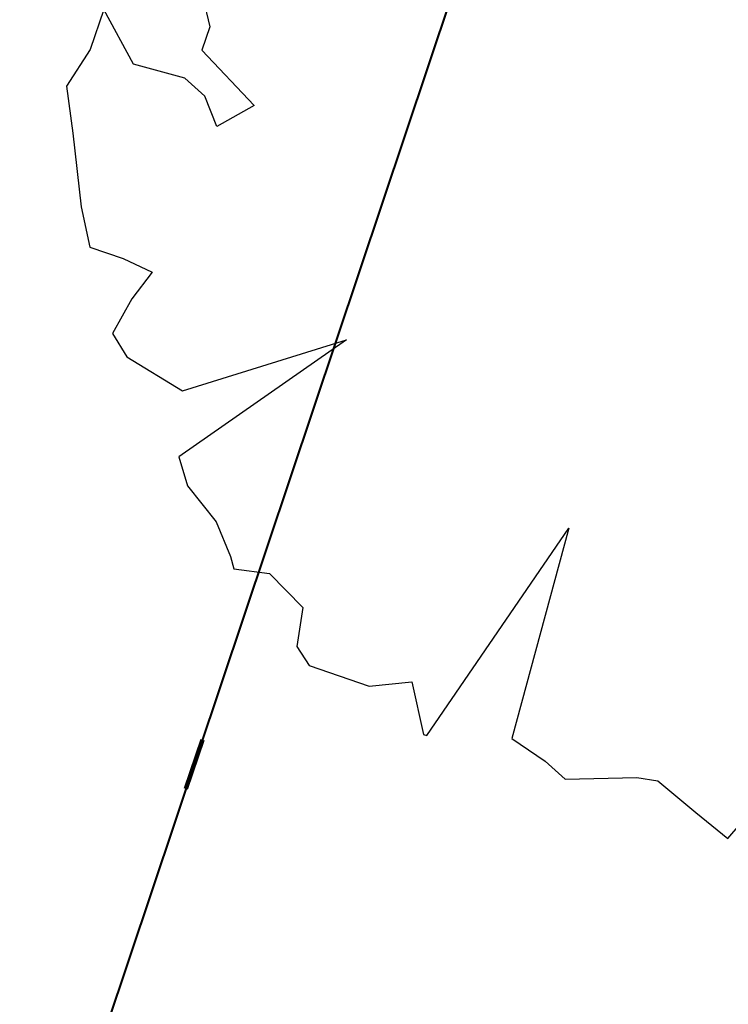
# Model space of a CAD drawing. Header units: metres. Extents: x 6599773 to 13199707, y 5688499 to 11377233.
# Tile 105 of 256: x 6599930.47 to 6599931.84, y 5688823.82 to 5688825.72. Entities that reach past the tile are written whole.
import ezdxf

# ---------------------------------------------------------------- set-up
doc = ezdxf.new("R2010")
doc.units = ezdxf.units.M
doc.header["$MEASUREMENT"] = 0
for name, pattern in [('1', [0]), ('9', [1, 0, -1]), ('BTO', [0]), ('BUG', [1.5, 1, -0.5])]:
    doc.linetypes.add(name, pattern=pattern)
for name, color, linetype, lineweight in [('_kolor chodnik', 50, '1', 0), ('_kolor zjazdy kostka', 7, '1', 0), ('_kolor ścieżka', 10, '1', 0), ('_linie rozgran', 100, '9', 90), ('_nasadzenia', 72, 'BUG', 30)]:
    doc.layers.add(name, color=color, linetype=linetype, lineweight=lineweight)
for name, color, linetype, lineweight, true_color in [('_kolor jezdnia', 7, '1', 0, 0x00dbdb), ('_kolor pobocze', 7, '1', 0, 0xff66ff), ('_podział mój', 7, 'BTO', 40, 0xdb70ff)]:
    doc.layers.add(name, color=color, linetype=linetype, lineweight=lineweight, true_color=true_color)
doc.layers.add('RS-drzewa projektowane', color=7, linetype='CONTINUOUS')
pattern_1 = [(45, (0, 0), (-0.1767766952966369, 0.1767766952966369), []), (135, (0, 0), (-0.1767766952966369, -0.1767766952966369), [])]

# ---------------------------------------------------------------- blocks, each defined once
blk = doc.blocks.new('d2')
at = {"layer": '_nasadzenia'}
for p, q in [((-293021.1113830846, 28214.76322569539), (-293021.0798643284, 28214.63296018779)), ((-293021.38825057, 28214.6840101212), (-293021.4281346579, 28214.56727755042)), ((-293021.3017019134, 28214.52407919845), (-293021.38825057, 28214.6840101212)), ((-293021.0798643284, 28214.63296018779), (-293021.1031300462, 28214.56486618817)), ((-293021.4281346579, 28214.56727755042), (-293021.4971955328, 28214.46051383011)), ((-293021.1031300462, 28214.56486618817), (-293020.9515804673, 28214.40445299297)), ((-293021.1524943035, 28214.4839626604), (-293021.3017019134, 28214.52407919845)), ((-293021.0943861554, 28214.43151886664), (-293021.1524943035, 28214.4839626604)), ((-293021.4971955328, 28214.46051383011), (-293021.4787260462, 28214.32384355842)), ((-293021.0592982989, 28214.34348716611), (-293021.0943861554, 28214.43151886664)), ((-293020.9515804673, 28214.40445299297), (-293021.0592982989, 28214.34348716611)), ((-293021.4787260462, 28214.32384355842), (-293021.4543454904, 28214.10911043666)), ((-293021.4543454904, 28214.10911043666), (-293021.4292286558, 28213.99189559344)), ((-293021.4292286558, 28213.99189559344), (-293021.3319726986, 28213.95866609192)), ((-293021.3319726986, 28213.95866609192), (-293021.247766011, 28213.91903182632)), ((-293021.247766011, 28213.91903182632), (-293021.3068558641, 28213.84145124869)), ((-293021.3068558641, 28213.84145124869), (-293021.3628674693, 28213.74109229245)), ((-293021.3628674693, 28213.74109229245), (-293021.3211322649, 28213.67251602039)), ((-293020.6827278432, 28213.72211137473), (-293021.1705643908, 28213.3820784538)), ((-293021.1593662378, 28213.57379206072), (-293020.6827278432, 28213.72211137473)), ((-293021.3211322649, 28213.67251602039), (-293021.1593662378, 28213.57379206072)), ((-293021.1705643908, 28213.3820784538), (-293021.14520213, 28213.29736970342)), ((-293021.14520213, 28213.29736970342), (-293021.061486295, 28213.19272325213)), ((-293021.061486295, 28213.19272325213), (-293021.0199965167, 28213.09164088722)), ((-293020.4486406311, 28212.57052589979), (-293020.0360262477, 28213.17468230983)), ((-293020.0360262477, 28213.17468230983), (-293020.2016862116, 28212.56219204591)), ((-293021.0199965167, 28213.09164088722), (-293021.0105163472, 28213.05581184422)), ((-293021.0105163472, 28213.05581184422), (-293020.906613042, 28213.04203777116)), ((-293020.906613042, 28213.04203777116), (-293020.8098479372, 28212.94379608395)), ((-293020.8098479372, 28212.94379608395), (-293020.8269571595, 28212.83014532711)), ((-293020.8269571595, 28212.83014532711), (-293020.7916238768, 28212.77461971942)), ((-293020.7916238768, 28212.77461971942), (-293020.6165631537, 28212.71480661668)), ((-293020.6165631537, 28212.71480661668), (-293020.4929632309, 28212.72689273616)), ((-293020.4929632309, 28212.72689273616), (-293020.4583662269, 28212.57384884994)), ((-293020.4583662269, 28212.57384884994), (-293020.4486406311, 28212.57052589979)), ((-293020.2016862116, 28212.56219204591), (-293020.1046756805, 28212.49645645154)), ((-293020.1046756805, 28212.49645645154), (-293020.0465675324, 28212.44401265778)), ((-293020.0465675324, 28212.44401265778), (-293019.8385154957, 28212.44897060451)), ((-293019.8385154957, 28212.44897060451), (-293019.7768382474, 28212.43876061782)), ((-293019.7768382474, 28212.43876061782), (-293019.6670238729, 28212.34692369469)), ((-293019.6670238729, 28212.34692369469), (-293019.5733370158, 28212.27146038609)), ((-293019.5733370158, 28212.27146038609), (-293019.5372674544, 28212.31345305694))]:
    blk.add_line(p, q, dxfattribs=at)

msp = doc.modelspace()

# ---------------------------------------------------------------- hatches: boundary and pattern name
at = {"layer": '_kolor chodnik'}
h = msp.add_hatch(dxfattribs=at)
h.set_pattern_fill('ANSI37', color=256, scale=2)
h.set_pattern_definition(pattern_1)
h.paths.add_polyline_path([(6599849.938171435, 5688542.085872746), (6599852.232147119, 5688548.938742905), (6599853.573135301, 5688548.489851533), (6599853.827082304, 5688549.248475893), (6599851.793849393, 5688549.929093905), (6599849.895278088, 5688548.982823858), (6599847.823506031, 5688542.793750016)])
edge = h.paths.add_edge_path()
edge.add_line((6600018.106075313, 5689087.454911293), (6600022.42781917, 5689091.229234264))
edge.add_line((6600022.42781917, 5689091.229234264), (6600020.233254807, 5689093.742094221))
edge.add_line((6600020.233254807, 5689093.742094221), (6600017.159471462, 5689091.057656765))
edge.add_arc((6600023.275194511, 5689085.3851404), 8.341433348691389, 137.1531559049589, 148.8016577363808)
edge.add_line((6600016.140105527, 5689089.706021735), (6600018.106075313, 5689087.454911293))
h.paths.add_polyline_path([(6600038.501784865, 5689187.592294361), (6600037.906968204, 5689187.700586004), (6600037.63829624, 5689186.224843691), (6600038.240083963, 5689186.115282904)])
h.paths.add_polyline_path([(6600069.098302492, 5689360.276020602), (6600068.321239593, 5689360.413462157), (6600068.064048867, 5689358.936495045), (6600068.836639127, 5689358.799546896)])
h.paths.add_polyline_path([(6600082.393785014, 5689362.950258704), (6600082.941124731, 5689366.103121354), (6600081.481377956, 5689366.361351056), (6600080.923159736, 5689363.210828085)])
h.paths.add_polyline_path([(6600074.022236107, 5689388.065861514), (6600072.983907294, 5689388.249860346), (6600072.723374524, 5689386.77253894), (6600073.760538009, 5689386.588865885)])
h.paths.add_polyline_path([(6600105.613104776, 5689486.405659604), (6600106.749499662, 5689489.711933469), (6600105.298891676, 5689490.233346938), (6600104.143487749, 5689486.917306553)], flags=17)
h.paths.add_polyline_path([(6600132.519778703, 5689678.737346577), (6600131.761827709, 5689678.896110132), (6600131.444670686, 5689677.429261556), (6600132.212256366, 5689677.269208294)])
h.paths.add_polyline_path([(6600156.649397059, 5689798.7449027), (6600156.48800471, 5689797.958860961), (6600157.450195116, 5689797.757316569), (6600157.615023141, 5689798.542205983)])
h.paths.add_polyline_path([(6600189.055358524, 5689948.643107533), (6600187.902868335, 5689948.884512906), (6600187.600024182, 5689947.417400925), (6600188.748131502, 5689947.176379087)])
edge = h.paths.add_edge_path()
edge.add_line((6600204.459383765, 5690032.969035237), (6600204.153258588, 5690031.227801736))
edge.add_arc((6600202.328347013, 5690027.299936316), 4.331100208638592, 41.85300125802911, 65.08011549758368, ccw=False)
edge.add_arc((6600032.90393149, 5690051.979071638), 174.020003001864, 352.8070218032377, 353.495463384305)
edge.add_arc((6600202.372679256, 5690027.343587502), 5.999999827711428, 55.12102442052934, 69.64815978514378)
edge = h.paths.add_edge_path()
edge.add_line((6600205.046027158, 5690040.265402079), (6600204.972740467, 5690038.483452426))
edge.add_arc((6600203.986269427, 5690044.401803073), 5.999999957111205, 279.4630688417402, 294.9140560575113)
edge.add_line((6600206.513819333, 5690038.960158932), (6600206.607027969, 5690041.030672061))
edge.add_arc((6600203.986269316, 5690044.401803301), 4.270000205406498, 284.3702444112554, 307.86193139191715, ccw=False)
edge = h.paths.add_edge_path()
edge.add_arc((6600203.547470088, 5690044.558759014), 6.446878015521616, 324.4350091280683, 356.2013368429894, ccw=False)
edge.add_arc((6600203.986269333, 5690044.401803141), 6.00000007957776, 323.2169970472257, 357.4193489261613)
h.paths.add_polyline_path([(6600208.910055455, 5690121.713696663), (6600208.146285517, 5690121.748120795), (6600207.125602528, 5690121.794124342), (6600209.971605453, 5690121.665851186)])
edge = h.paths.add_edge_path()
edge.add_line((6600238.769818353, 5690481.648294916), (6600240.338176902, 5690490.873746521))
edge.add_line((6600240.338176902, 5690490.873746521), (6600241.251295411, 5690510.829461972))
edge.add_line((6600241.251295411, 5690510.829461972), (6600239.524022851, 5690510.928942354))
edge.add_line((6600239.524022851, 5690510.928942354), (6600238.633343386, 5690491.167757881))
edge.add_line((6600238.633343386, 5690491.167757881), (6600234.579716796, 5690467.661262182))
edge.add_line((6600234.579716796, 5690467.661262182), (6600234.449796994, 5690464.966873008))
edge.add_arc((6600242.443669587, 5690464.607462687), 8.00194818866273, 177.4256738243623, 268.2543056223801)
edge.add_line((6600242.199903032, 5690456.609228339), (6600242.216657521, 5690457.359274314))
edge.add_line((6600242.216657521, 5690457.359274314), (6600242.305257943, 5690458.836738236))
edge.add_arc((6600242.444504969, 5690464.607952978), 5.772894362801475, 177.0298084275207, 268.6178439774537, ccw=False)
edge.add_line((6600236.679365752, 5690464.907083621), (6600236.951876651, 5690470.95443634))
edge.add_line((6600236.951876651, 5690470.95443634), (6600238.150786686, 5690478.210832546))
edge.add_line((6600238.150786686, 5690478.210832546), (6600238.769818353, 5690481.648294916))
h.paths.add_polyline_path([(6600238.769818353, 5690481.648294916), (6600238.150786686, 5690478.210832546), (6600239.670056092, 5690477.930590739), (6600240.266710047, 5690481.376366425)], flags=17)
edge = h.paths.add_edge_path()
edge.add_line((6600223.366500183, 5690460.339976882), (6600223.276803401, 5690457.948865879))
edge.add_arc((6600221.105749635, 5690465.64864014), 7.999999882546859, 285.7465040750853, 299.8464885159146)
edge.add_line((6600225.08717264, 5690458.709744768), (6600225.240084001, 5690461.623695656))
edge.add_arc((6600221.105749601, 5690465.648640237), 5.769999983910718, 293.06724420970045, 315.7681070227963, ccw=False)
edge = h.paths.add_edge_path()
edge.add_arc((6600220.025145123, 5690444.676291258), 5.77000016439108, 37.996647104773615, 59.94382588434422, ccw=False)
edge.add_line((6600224.572175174, 5690448.22839199), (6600224.817793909, 5690451.081798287))
edge.add_arc((6600220.025145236, 5690444.676291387), 7.999999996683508, 53.19588653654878, 68.15166733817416)
edge.add_line((6600223.00235276, 5690452.101669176), (6600222.91504296, 5690449.670427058))
edge = h.paths.add_edge_path()
edge.add_arc((6600221.105749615, 5690465.648640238), 7.999999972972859, 328.0222308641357, 357.0132597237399)
edge.add_line((6600229.094882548, 5690465.23180147), (6600229.218816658, 5690467.593604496))
edge.add_line((6600229.218816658, 5690467.593604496), (6600228.218919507, 5690467.645774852))
edge.add_line((6600228.218919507, 5690467.645774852), (6600227.891778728, 5690461.411918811))
h.paths.add_polyline_path([(6600200.980142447, 5690012.236744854), (6600202.31727834, 5690011.956662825), (6600202.522293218, 5690012.935421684), (6600201.182321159, 5690013.216097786)])
h.paths.add_polyline_path([(6600196.457878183, 5689983.98337835), (6600195.202332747, 5689984.246370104), (6600194.899091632, 5689982.777335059), (6600196.150355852, 5689982.515240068)])
edge = h.paths.add_edge_path()
edge.add_line((6600112.305909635, 5689517.99101877), (6600112.691041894, 5689519.807934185))
edge.add_line((6600112.691041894, 5689519.807934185), (6600113.245521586, 5689522.423769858))
edge.add_line((6600113.245521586, 5689522.423769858), (6600111.553124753, 5689522.782507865))
edge.add_line((6600111.553124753, 5689522.782507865), (6600107.405864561, 5689503.217226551))
edge.add_line((6600107.405864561, 5689503.217226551), (6600099.494506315, 5689480.361667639))
edge.add_line((6600099.494506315, 5689480.361667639), (6600099.182814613, 5689478.891218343))
edge.add_arc((6600107.008997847, 5689477.232359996), 8.000059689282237, 168.0325629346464, 257.7529108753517)
edge.add_line((6600105.311960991, 5689469.414366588), (6600105.784990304, 5689471.593619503))
edge.add_arc((6600107.008927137, 5689477.232314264), 5.769999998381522, 168.0321375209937, 257.7533362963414, ccw=False)
edge.add_line((6600101.364343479, 5689478.42879883), (6600101.647245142, 5689479.76342708))
edge.add_line((6600101.647245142, 5689479.76342708), (6600104.143487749, 5689486.917306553))
edge.add_line((6600104.143487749, 5689486.917306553), (6600105.298891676, 5689490.233346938))
edge.add_line((6600105.298891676, 5689490.233346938), (6600108.240043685, 5689498.809726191))
edge.add_line((6600108.240043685, 5689498.809726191), (6600112.305909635, 5689517.99101877))
h.paths.add_polyline_path([(6600136.009573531, 5689645.499114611), (6600138.333647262, 5689645.012304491), (6600138.661671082, 5689646.578318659), (6600134.869459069, 5689647.372651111)])
at = {"layer": '_kolor jezdnia'}
h = msp.add_hatch(dxfattribs=at)
h.set_pattern_fill('ANSI37', color=256, scale=2.2)
h.set_pattern_definition([(311.9999999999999, (0, 0), (0.2043648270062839, 0.1840109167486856), []), (41.99999999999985, (0, 0), (-0.1840109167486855, 0.2043648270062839), [])])
edge = h.paths.add_edge_path()
edge.add_line((6599833.066047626, 5688539.933393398), (6599850.649511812, 5688527.983462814))
edge.add_arc((6599857.337592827, 5688536.653968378), 10.95025544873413, 169.5012687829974, 232.3548431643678, ccw=False)
edge.add_arc((6599858.085851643, 5688536.618142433), 11.69295282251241, 162.2507788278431, 169.9967502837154, ccw=False)
edge.add_line((6599846.949484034, 5688540.182754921), (6599847.823506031, 5688542.793750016))
edge.add_line((6599847.823506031, 5688542.793750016), (6599849.895278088, 5688548.982823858))
edge.add_line((6599849.895278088, 5688548.982823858), (6599852.434748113, 5688556.56906746))
edge.add_line((6599852.434748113, 5688556.56906746), (6599928.48625871, 5688783.760284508))
edge.add_line((6599928.48625871, 5688783.760284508), (6599931.025728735, 5688791.34652811))
edge.add_line((6599931.025728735, 5688791.34652811), (6599996.657773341, 5688987.411326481))
edge.add_line((6599996.657773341, 5688987.411326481), (6599999.197243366, 5688994.997570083))
edge.add_line((6599999.197243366, 5688994.997570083), (6600021.930100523, 5689062.908193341))
edge.add_line((6600021.930100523, 5689062.908193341), (6600017.620224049, 5689067.371531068))
edge.add_line((6600017.620224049, 5689067.371531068), (6600016.714558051, 5689064.654078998))
edge.add_line((6600016.714558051, 5689064.654078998), (6600012.423620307, 5689051.835617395))
edge.add_line((6600012.423620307, 5689051.835617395), (6600009.884150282, 5689044.249373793))
edge.add_line((6600009.884150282, 5689044.249373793), (6599977.53516164, 5688947.612159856))
edge.add_line((6599977.53516164, 5688947.612159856), (6599974.995691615, 5688940.025916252))
edge.add_line((6599974.995691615, 5688940.025916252), (6599942.096912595, 5688841.746295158))
edge.add_line((6599942.096912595, 5688841.746295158), (6599939.557442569, 5688834.160051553))
edge.add_line((6599939.557442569, 5688834.160051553), (6599882.679288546, 5688664.246042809))
edge.add_line((6599882.679288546, 5688664.246042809), (6599880.139818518, 5688656.659799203))
edge.add_line((6599880.139818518, 5688656.659799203), (6599852.464543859, 5688573.984527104))
edge.add_line((6599852.464543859, 5688573.984527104), (6599842.470137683, 5688544.127903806))
edge.add_arc((6599835.706422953, 5688546.652910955), 7.219660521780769, 248.54809133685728, 339.52856074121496, ccw=False)
h.paths.add_polyline_path([(6600044.653202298, 5689172.271628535), (6600046.276244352, 5689181.431901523), (6600047.759199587, 5689189.801539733), (6600051.0603021, 5689208.432603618), (6600052.368792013, 5689215.817578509), (6600054.808584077, 5689229.587499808), (6600056.11707399, 5689236.972474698), (6600057.346666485, 5689243.912161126), (6600058.655146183, 5689251.297078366), (6600058.831439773, 5689252.292060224), (6600060.098987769, 5689259.445963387), (6600060.139929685, 5689259.677035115), (6600061.407468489, 5689266.830886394), (6600072.329030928, 5689328.470998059), (6600073.637511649, 5689335.855921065), (6600077.337304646, 5689356.73715072), (6600078.820259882, 5689365.106788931), (6600081.142794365, 5689378.214921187), (6600082.53851694, 5689386.092227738), (6600095.187867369, 5689457.483787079), (6600091.082877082, 5689465.8405575), (6600089.043088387, 5689454.328211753), (6600087.870641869, 5689447.711051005), (6600087.560133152, 5689445.958573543), (6600086.562151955, 5689440.326076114), (6600082.433200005, 5689417.022719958), (6600080.95024477, 5689408.65308175), (6600077.202698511, 5689387.502337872), (6600075.719743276, 5689379.132699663), (6600073.469199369, 5689366.430874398), (6600071.986244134, 5689358.061236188), (6600069.986864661, 5689346.776955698), (6600068.591142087, 5689338.899649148), (6600065.559290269, 5689321.78820693), (6600064.163567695, 5689313.91090038), (6600059.719426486, 5689288.828650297), (6600058.323703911, 5689280.951343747), (6600057.563846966, 5689276.662793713), (6600056.168124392, 5689268.785487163), (6600054.804920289, 5689261.091711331), (6600053.409197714, 5689253.214404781), (6600053.264817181, 5689252.399536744), (6600051.869094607, 5689244.522230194), (6600051.183555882, 5689240.653124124), (6600049.787833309, 5689232.775817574), (6600046.593849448, 5689214.749319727), (6600045.198126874, 5689206.872013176), (6600044.41754409, 5689202.466488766), (6600042.934588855, 5689194.096850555), (6600036.429952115, 5689157.38538759), (6600034.94699688, 5689149.01574938), (6600030.579776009, 5689124.367629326), (6600027.529365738, 5689107.151445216), (6600024.895072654, 5689094.014582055), (6600030.583685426, 5689094.264316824), (6600032.945013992, 5689106.191885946), (6600043.170247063, 5689163.901990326)])
edge = h.paths.add_edge_path()
edge.add_line((6600111.106812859, 5689535.144351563), (6600111.256844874, 5689535.85214863))
edge.add_line((6600111.256844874, 5689535.85214863), (6600112.915748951, 5689543.678261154))
edge.add_line((6600112.915748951, 5689543.678261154), (6600117.304772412, 5689564.384094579))
edge.add_line((6600117.304772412, 5689564.384094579), (6600119.067357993, 5689572.699339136))
edge.add_line((6600119.067357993, 5689572.699339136), (6600120.087667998, 5689577.512794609))
edge.add_line((6600120.087667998, 5689577.512794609), (6600121.64289057, 5689584.849775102))
edge.add_line((6600121.64289057, 5689584.849775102), (6600128.436769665, 5689616.900852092))
edge.add_line((6600128.436769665, 5689616.900852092), (6600129.991992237, 5689624.237832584))
edge.add_line((6600129.991992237, 5689624.237832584), (6600132.660554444, 5689636.827148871))
edge.add_line((6600132.660554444, 5689636.827148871), (6600133.208838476, 5689639.444704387))
edge.add_line((6600133.208838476, 5689639.444704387), (6600134.848957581, 5689647.274775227))
edge.add_line((6600134.848957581, 5689647.274775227), (6600138.97649476, 5689666.979995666))
edge.add_line((6600138.97649476, 5689666.979995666), (6600140.51410642, 5689674.320687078))
edge.add_line((6600140.51410642, 5689674.320687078), (6600145.209128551, 5689696.735129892))
edge.add_line((6600145.209128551, 5689696.735129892), (6600146.746740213, 5689704.075821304))
edge.add_line((6600146.746740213, 5689704.075821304), (6600151.462308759, 5689726.588354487))
edge.add_line((6600151.462308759, 5689726.588354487), (6600152.999920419, 5689733.929045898))
edge.add_line((6600152.999920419, 5689733.929045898), (6600155.244070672, 5689744.642813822))
edge.add_line((6600155.244070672, 5689744.642813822), (6600156.781682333, 5689751.983505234))
edge.add_line((6600156.781682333, 5689751.983505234), (6600161.635515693, 5689775.156126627))
edge.add_line((6600161.635515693, 5689775.156126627), (6600163.378142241, 5689783.475576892))
edge.add_line((6600163.378142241, 5689783.475576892), (6600163.850769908, 5689785.731942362))
edge.add_line((6600163.850769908, 5689785.731942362), (6600167.028500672, 5689800.90270461))
edge.add_line((6600167.028500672, 5689800.90270461), (6600179.490888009, 5689860.399222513))
edge.add_line((6600179.490888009, 5689860.399222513), (6600181.233514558, 5689868.718672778))
edge.add_line((6600181.233514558, 5689868.718672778), (6600181.84713393, 5689871.648144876))
edge.add_line((6600181.84713393, 5689871.648144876), (6600183.38474559, 5689878.988836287))
edge.add_line((6600183.38474559, 5689878.988836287), (6600184.935818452, 5689886.393792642))
edge.add_line((6600184.935818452, 5689886.393792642), (6600186.575937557, 5689894.223863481))
edge.add_line((6600186.575937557, 5689894.223863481), (6600194.051338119, 5689929.912074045))
edge.add_line((6600194.051338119, 5689929.912074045), (6600195.691457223, 5689937.742144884))
edge.add_line((6600195.691457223, 5689937.742144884), (6600202.915799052, 5689972.231779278))
edge.add_line((6600202.915799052, 5689972.231779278), (6600204.555918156, 5689980.061850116))
edge.add_line((6600204.555918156, 5689980.061850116), (6600206.062781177, 5689987.255744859))
edge.add_line((6600206.062781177, 5689987.255744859), (6600207.702900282, 5689995.085815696))
edge.add_line((6600207.702900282, 5689995.085815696), (6600210.232559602, 5690007.162628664))
edge.add_line((6600210.232559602, 5690007.162628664), (6600211.694938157, 5690014.144150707))
edge.add_arc((6600028.177652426, 5690052.584442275), 187.5000004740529, 348.1696294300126, 357.4195276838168)
edge.add_line((6600215.487522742, 5690044.142720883), (6600208.310270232, 5690026.480446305))
edge.add_arc((6600032.903933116, 5690051.97907145), 177.2500013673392, 348.1696294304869, 351.7289130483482, ccw=False)
edge.add_line((6600206.38894146, 5690015.640182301), (6600205.966941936, 5690013.625519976))
edge.add_line((6600205.966941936, 5690013.625519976), (6600204.326822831, 5690005.795449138))
edge.add_line((6600204.326822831, 5690005.795449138), (6600197.076961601, 5689971.183982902))
edge.add_line((6600197.076961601, 5689971.183982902), (6600195.334335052, 5689962.864532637))
edge.add_line((6600195.334335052, 5689962.864532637), (6600193.44722506, 5689953.855305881))
edge.add_line((6600193.44722506, 5689953.855305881), (6600191.909227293, 5689946.512771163))
edge.add_line((6600191.909227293, 5689946.512771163), (6600185.49684423, 5689915.899498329))
edge.add_line((6600185.49684423, 5689915.899498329), (6600183.856521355, 5689908.068454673))
edge.add_line((6600183.856521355, 5689908.068454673), (6600182.066605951, 5689899.523243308))
edge.add_line((6600182.066605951, 5689899.523243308), (6600180.32407057, 5689891.204228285))
edge.add_line((6600180.32407057, 5689891.204228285), (6600174.320344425, 5689862.541919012))
edge.add_line((6600174.320344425, 5689862.541919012), (6600172.577809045, 5689854.222903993))
edge.add_line((6600172.577809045, 5689854.222903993), (6600163.663810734, 5689811.666703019))
edge.add_line((6600163.663810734, 5689811.666703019), (6600162.023782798, 5689803.837067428))
edge.add_line((6600162.023782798, 5689803.837067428), (6600160.924220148, 5689798.587659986))
edge.add_line((6600160.924220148, 5689798.587659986), (6600159.279208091, 5689790.734229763))
edge.add_line((6600159.279208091, 5689790.734229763), (6600157.107250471, 5689780.365115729))
edge.add_line((6600157.107250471, 5689780.365115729), (6600155.462238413, 5689772.511685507))
edge.add_line((6600155.462238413, 5689772.511685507), (6600153.380318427, 5689762.572418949))
edge.add_line((6600153.380318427, 5689762.572418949), (6600151.735124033, 5689754.718118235))
edge.add_line((6600151.735124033, 5689754.718118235), (6600148.586504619, 5689739.686336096))
edge.add_line((6600148.586504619, 5689739.686336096), (6600146.885007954, 5689731.563243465))
edge.add_line((6600146.885007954, 5689731.563243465), (6600141.75088822, 5689707.052510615))
edge.add_line((6600141.75088822, 5689707.052510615), (6600140.110896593, 5689699.223048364))
edge.add_line((6600140.110896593, 5689699.223048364), (6600133.483561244, 5689667.583574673))
edge.add_line((6600133.483561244, 5689667.583574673), (6600131.860394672, 5689659.834436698))
edge.add_line((6600131.860394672, 5689659.834436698), (6600131.740984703, 5689659.26436315))
edge.add_line((6600131.740984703, 5689659.26436315), (6600130.117814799, 5689651.515209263))
edge.add_line((6600130.117814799, 5689651.515209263), (6600127.278733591, 5689637.961189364))
edge.add_line((6600127.278733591, 5689637.961189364), (6600126.924568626, 5689636.290366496))
edge.add_line((6600126.924568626, 5689636.290366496), (6600125.166244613, 5689627.995226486))
edge.add_line((6600125.166244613, 5689627.995226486), (6600118.009503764, 5689594.232298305))
edge.add_line((6600118.009503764, 5689594.232298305), (6600116.251179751, 5689585.937158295))
edge.add_line((6600116.251179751, 5689585.937158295), (6600113.665314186, 5689573.737975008))
edge.add_line((6600113.665314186, 5689573.737975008), (6600111.898534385, 5689565.402943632))
edge.add_line((6600111.898534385, 5689565.402943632), (6600104.889982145, 5689532.33911599))
edge.add_line((6600104.889982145, 5689532.33911599), (6600103.226635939, 5689524.492047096))
edge.add_line((6600103.226635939, 5689524.492047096), (6600096.623876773, 5689493.342605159))
edge.add_line((6600096.623876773, 5689493.342605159), (6600094.968986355, 5689485.53542763))
edge.add_line((6600094.968986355, 5689485.53542763), (6600094.300101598, 5689482.379870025))
edge.add_line((6600094.300101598, 5689482.379870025), (6600099.182814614, 5689478.891218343))
edge.add_line((6600099.182814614, 5689478.891218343), (6600099.494506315, 5689480.361667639))
edge.add_line((6600099.494506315, 5689480.361667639), (6600111.106812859, 5689535.144351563))
edge = h.paths.add_edge_path()
edge.add_arc((6600239.213891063, 5690851.4003676), 10.0000000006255, -2.8342403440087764, 76.13703556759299, ccw=False)
edge.add_line((6600249.201658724, 5690850.905901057), (6600249.082723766, 5690848.503524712))
edge.add_line((6600249.082723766, 5690848.503524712), (6600247.016487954, 5690806.767468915))
edge.add_line((6600247.016487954, 5690806.767468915), (6600246.092398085, 5690789.152178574))
edge.add_line((6600246.092398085, 5690789.152178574), (6600233.768116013, 5690572.015170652))
edge.add_line((6600233.768116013, 5690572.015170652), (6600228.959056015, 5690465.29620206))
edge.add_line((6600228.959056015, 5690465.29620206), (6600234.588724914, 5690465.017134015))
edge.add_line((6600234.588724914, 5690465.017134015), (6600239.26254019, 5690571.767576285))
edge.add_line((6600239.26254019, 5690571.767576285), (6600252.505038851, 5690806.400146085))
edge.add_line((6600252.505038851, 5690806.400146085), (6600254.569211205, 5690848.094521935))
edge.add_arc((6600262.559425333, 5690847.6989487), 7.999999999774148, 76.13703557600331, 177.1657596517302, ccw=False)
edge.add_line((6600264.476229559, 5690855.465921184), (6600241.609896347, 5690861.109083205))
edge = h.paths.add_edge_path()
edge.add_line((6600250.031475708, 5690451.625307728), (6600250.231741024, 5690455.772579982))
edge.add_line((6600250.231741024, 5690455.772579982), (6600246.257763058, 5690456.417303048))
edge.add_line((6600246.257763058, 5690456.417303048), (6600242.171761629, 5690456.61060902))
edge.add_arc((6600242.563100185, 5690464.586983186), 7.985968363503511, 176.9123644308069, 267.1911945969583, ccw=False)
edge.add_line((6600234.588724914, 5690465.017134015), (6600228.959056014, 5690465.29620206))
edge.add_arc((6600220.965133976, 5690465.657286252), 8.002072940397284, 267.8289300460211, 357.413716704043, ccw=False)
edge.add_line((6600220.661989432, 5690457.660957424), (6600212.406915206, 5690458.119572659))
edge.add_line((6600212.406915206, 5690458.119572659), (6600208.431872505, 5690457.817501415))
edge.add_line((6600208.431872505, 5690457.817501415), (6600208.233912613, 5690454.548331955))
edge.add_line((6600208.233912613, 5690454.548331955), (6600212.129565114, 5690453.127270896))
edge.add_line((6600212.129565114, 5690453.127270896), (6600218.640548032, 5690452.76554962))
edge.add_line((6600218.640548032, 5690452.76554962), (6600216.486747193, 5690452.885205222))
edge.add_line((6600216.486747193, 5690452.885205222), (6600220.46890539, 5690452.663974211))
edge.add_arc((6600220.025145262, 5690444.676291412), 7.999999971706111, -0.3386579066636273, 86.8201700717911, ccw=False)
edge.add_line((6600228.025005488, 5690444.629006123), (6600227.803602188, 5690439.649256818))
edge.add_line((6600227.803602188, 5690439.649256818), (6600226.885525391, 5690435.936828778))
edge.add_line((6600226.885525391, 5690435.936828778), (6600225.534849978, 5690405.967249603))
edge.add_line((6600225.534849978, 5690405.967249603), (6600226.115199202, 5690402.187514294))
edge.add_line((6600226.115199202, 5690402.187514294), (6600213.445139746, 5690121.008786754))
edge.add_line((6600213.445139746, 5690121.008786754), (6600213.352800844, 5690118.960058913))
edge.add_line((6600213.352800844, 5690118.960058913), (6600209.980184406, 5690044.131649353))
edge.add_arc((6600203.986269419, 5690044.401803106), 5.999999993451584, 257.4162346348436, 357.41934921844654, ccw=False)
edge.add_line((6600202.679069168, 5690038.545931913), (6600201.589735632, 5690033.666039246))
edge.add_line((6600201.589735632, 5690033.666039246), (6600203.67987942, 5690033.199458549))
edge.add_arc((6600202.372679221, 5690027.343587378), 5.999999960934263, -8.27108729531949, 77.41623506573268, ccw=False)
edge.add_line((6600208.310270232, 5690026.480446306), (6600215.487522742, 5690044.142720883))
edge.add_line((6600215.487522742, 5690044.142720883), (6600216.199687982, 5690059.944661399))
edge.add_line((6600216.199687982, 5690059.944661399), (6600216.537356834, 5690067.437056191))
edge.add_line((6600216.537356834, 5690067.437056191), (6600223.893528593, 5690230.66011469))
edge.add_line((6600223.893528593, 5690230.66011469), (6600224.231197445, 5690238.152509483))
edge.add_line((6600224.231197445, 5690238.152509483), (6600233.507835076, 5690443.987992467))
edge.add_arc((6600241.499722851, 5690443.627812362), 7.999999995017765, 87.29208981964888, 177.4195277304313, ccw=False)
edge.add_line((6600241.877677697, 5690451.618879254), (6600246.021541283, 5690451.422886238))
edge.add_line((6600246.021541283, 5690451.422886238), (6600246.427694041, 5690451.443388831))
edge.add_line((6600246.427694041, 5690451.443388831), (6600246.793970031, 5690451.461878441))
edge.add_line((6600246.793970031, 5690451.461878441), (6600250.031475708, 5690451.625307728))
edge = h.paths.add_edge_path()
edge.add_line((6600007.33756506, 5689086.20374581), (6600006.980466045, 5689080.740822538))
edge.add_line((6600006.980466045, 5689080.740822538), (6600007.229745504, 5689080.720859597))
edge.add_line((6600007.229745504, 5689080.720859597), (6600008.093335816, 5689080.601653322))
edge.add_line((6600008.093335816, 5689080.601653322), (6600008.702681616, 5689080.53831051))
edge.add_arc((6600008.140193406, 5689070.554142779), 9.999999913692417, -18.557800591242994, 86.77547804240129, ccw=False)
edge.add_line((6600017.620224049, 5689067.371531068), (6600021.930100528, 5689062.908193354))
edge.add_arc((6599734.83819726, 5689159.011261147), 302.7499967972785, 341.4922000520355, 343.8640860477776)
edge.add_arc((6600034.895369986, 5689072.315877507), 9.581213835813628, 98.63328270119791, 164.5273290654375, ccw=False)
edge.add_line((6600033.457137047, 5689081.788529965), (6600033.832640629, 5689081.798737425))
edge.add_line((6600033.832640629, 5689081.798737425), (6600034.422462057, 5689082.05700874))
edge.add_line((6600034.422462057, 5689082.05700874), (6600036.833623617, 5689082.139040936))
edge.add_line((6600036.833623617, 5689082.139040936), (6600036.730225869, 5689087.148851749))
edge.add_line((6600036.730225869, 5689087.148851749), (6600036.579860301, 5689087.134303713))
edge.add_arc((6600036.479565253, 5689093.136286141), 6.002820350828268, 169.1687651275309, 270.9573417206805, ccw=False)
edge.add_line((6600030.583685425, 5689094.264316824), (6600024.895072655, 5689094.014582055))
edge.add_arc((6600015.200558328, 5689096.162123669), 9.929528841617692, 271.0943432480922, 347.5094668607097, ccw=False)
edge.add_arc((6600014.909438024, 5689089.646776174), 3.446070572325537, 264.4236009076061, 278.0194998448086, ccw=False)
edge.add_line((6600014.574573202, 5689086.217014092), (6600014.299554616, 5689086.232508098))
edge.add_line((6600014.299554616, 5689086.232508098), (6600010.474232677, 5689086.448019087))
edge.add_line((6600010.474232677, 5689086.448019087), (6600007.33756506, 5689086.20374581))
edge = h.paths.add_edge_path()
edge.add_line((6600105.490725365, 5689463.953528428), (6600106.927559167, 5689464.047234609))
edge.add_line((6600106.927559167, 5689464.047234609), (6600107.835, 5689468.66))
edge.add_line((6600107.835, 5689468.66), (6600105.311960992, 5689469.414366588))
edge.add_arc((6600107.008997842, 5689477.232359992), 8.000059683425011, 168.0325628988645, 257.7529109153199, ccw=False)
edge.add_line((6600099.182814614, 5689478.891218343), (6600094.300101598, 5689482.379870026))
edge.add_arc((6600586.245114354, 5689378.10423892), 502.8750369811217, 168.032376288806, 169.9522165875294)
edge.add_line((6600091.082877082, 5689465.8405575), (6600095.187867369, 5689457.483787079))
edge.add_arc((6600103.06517392, 5689456.088064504), 8.000000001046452, 77.7533362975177, 169.9524553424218, ccw=False)
edge.add_line((6600104.762140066, 5689463.906012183), (6600105.490725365, 5689463.953528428))
at = {"layer": '_kolor pobocze'}
h = msp.add_hatch(dxfattribs=at)
h.set_pattern_fill('ANSI37', color=256, scale=2)
h.set_pattern_definition(pattern_1)
edge = h.paths.add_edge_path()
edge.add_line((6600035.926965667, 5689101.56944285), (6600036.046865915, 5689102.311543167))
edge.add_arc((6600058.171848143, 5689233.778275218), 133.3154772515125, 259.4578941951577, 260.4470163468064, ccw=False)
edge.add_line((6600033.780707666, 5689102.713067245), (6600032.142559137, 5689101.847662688))
edge.add_arc((6599734.838175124, 5689159.011266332), 302.7500195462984, 347.6801154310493, 349.11639019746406, ccw=False)
edge.add_arc((6600036.478170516, 5689093.133441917), 6.000000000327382, 167.68011541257, 271.5571101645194)
edge.add_line((6600036.64121064, 5689087.1356575), (6600036.730491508, 5689087.137804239))
edge.add_line((6600036.730491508, 5689087.137804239), (6600036.71246321, 5689087.887583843))
edge.add_line((6600036.71246321, 5689087.887583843), (6600036.559840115, 5689087.884077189))
edge.add_arc((6600036.482532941, 5689093.14290691), 5.259397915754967, 170.6455005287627, 270.84221319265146, ccw=False)
edge.add_arc((6600545.796425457, 5688991.216220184), 524.6691769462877, 167.9170060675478, 168.7028219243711, ccw=False)
edge.add_line((6600032.751078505, 5689101.044345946), (6600034.011432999, 5689101.917298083))
edge.add_line((6600034.011432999, 5689101.917298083), (6600035.926965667, 5689101.56944285))
edge = h.paths.add_edge_path()
edge.add_line((6600002.828843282, 5688994.032881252), (6600003.066918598, 5688994.744091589))
edge.add_line((6600003.066918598, 5688994.744091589), (6600001.227880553, 5688995.359703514))
edge.add_line((6600001.227880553, 5688995.359703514), (6600000.55876659, 5688996.702196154))
edge.add_line((6600000.55876659, 5688996.702196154), (6600022.641310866, 5689062.67011804))
edge.add_arc((6599734.83819395, 5689159.011262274), 303.5000002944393, 341.4922000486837, 343.8640860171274)
edge.add_arc((6600035.267451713, 5689072.092773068), 9.250000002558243, 91.55711016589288, 163.8640860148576, ccw=False)
edge.add_line((6600035.016098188, 5689081.339357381), (6600036.868703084, 5689081.389717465))
edge.add_line((6600036.868703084, 5689081.389717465), (6600036.850674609, 5689082.139504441))
edge.add_line((6600036.850674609, 5689082.139504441), (6600034.995718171, 5689082.089080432))
edge.add_arc((6600035.267451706, 5689072.092773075), 9.999999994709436, 91.55711014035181, 163.8640860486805)
edge.add_arc((6599734.838192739, 5689159.011262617), 302.7500015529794, 341.4922000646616, 343.8640860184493, ccw=False)
edge.add_line((6600021.930100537, 5689062.908193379), (6599999.748942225, 5688996.6456785))
edge.add_line((6599999.748942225, 5688996.6456785), (6600000.695212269, 5688994.747107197))
edge.add_line((6600000.695212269, 5688994.747107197), (6600002.828843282, 5688994.032881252))
h.paths.add_polyline_path([(6599971.7492186, 5688907.297112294), (6599971.084233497, 5688908.631320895), (6599997.822068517, 5688988.526766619), (6599999.164561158, 5688989.195880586), (6600001.003599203, 5688988.580268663), (6600001.241674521, 5688989.291479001), (6599999.108043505, 5688990.005704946), (6599997.2094722, 5688989.059434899), (6599970.270280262, 5688908.583087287), (6599971.216550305, 5688906.684515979), (6599973.350181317, 5688905.970290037), (6599973.588256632, 5688906.681500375)])
h.paths.add_polyline_path([(6599932.504667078, 5688790.060553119), (6599931.835553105, 5688791.403045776), (6599968.343406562, 5688900.4641754), (6599969.685899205, 5688901.133289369), (6599971.524937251, 5688900.517677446), (6599971.763012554, 5688901.228887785), (6599969.629381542, 5688901.94311373), (6599967.730810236, 5688900.996843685), (6599931.025728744, 5688791.34652811), (6599931.971998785, 5688789.447956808), (6599933.988392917, 5688788.772975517), (6599934.226774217, 5688789.484136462)])
at = {"layer": '_kolor zjazdy kostka'}
h = msp.add_hatch(dxfattribs=at)
h.set_pattern_fill('ANSI37', color=256, scale=2)
h.set_pattern_definition(pattern_1)
h.paths.add_polyline_path([(6600244.137440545, 5690813.934732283), (6600242.369522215, 5690814.022127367), (6600242.097568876, 5690808.528921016), (6600243.865482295, 5690808.44142671)])
h.paths.add_polyline_path([(6600247.012128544, 5690806.679412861), (6600247.44273645, 5690815.377295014), (6600247.393289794, 5690814.378518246), (6600247.113277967, 5690808.722537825)])
h.paths.add_polyline_path([(6600242.297085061, 5690788.088808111), (6600240.958726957, 5690788.155683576), (6600240.648818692, 5690782.664569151), (6600241.987258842, 5690782.599147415)])
h.paths.add_polyline_path([(6600245.558275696, 5690780.919298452), (6600246.037231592, 5690789.405686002), (6600244.985820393, 5690788.453468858), (6600244.612601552, 5690781.981345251)])
h.paths.add_polyline_path([(6600241.348405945, 5690723.711515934), (6600242.272017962, 5690722.691689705), (6600242.749709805, 5690731.155680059), (6600241.698138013, 5690730.203317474), (6600241.472690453, 5690726.27550499)])
h.paths.add_polyline_path([(6600225.772794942, 5690394.589141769), (6600224.731429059, 5690393.637598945), (6600224.461246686, 5690387.644646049), (6600225.412923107, 5690386.603142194)])
h.paths.add_polyline_path([(6600223.012390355, 5690333.280720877), (6600223.372595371, 5690341.272607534), (6600222.32835346, 5690340.318436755), (6600222.058239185, 5690334.324941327)])
h.paths.add_polyline_path([(6600215.496388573, 5690166.390602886), (6600215.856593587, 5690174.382489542), (6600214.812834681, 5690173.428760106), (6600214.542018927, 5690167.435062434)])
h.paths.add_polyline_path([(6600212.446537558, 5690121.053392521), (6600213.399499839, 5690120.010473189), (6600213.788744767, 5690128.503024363), (6600212.745135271, 5690127.54943145)])
h.paths.add_polyline_path([(6600209.977420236, 5690121.665589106), (6600210.225142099, 5690127.162117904), (6600207.346107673, 5690127.291879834), (6600207.119593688, 5690121.794395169)])
h.paths.add_polyline_path([(6600207.950178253, 5690070.725854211), (6600204.880846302, 5690070.828947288), (6600204.643784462, 5690065.333808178), (6600207.702521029, 5690065.204598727)])
h.paths.add_polyline_path([(6600200.981479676, 5690012.236464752), (6600199.969248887, 5690007.339980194), (6600201.282587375, 5690007.064882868), (6600202.31726072, 5690011.956666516)])
h.paths.add_polyline_path([(6600193.613960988, 5689970.406358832), (6600192.398010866, 5689970.660657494), (6600191.286205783, 5689965.274578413), (6600192.486379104, 5689965.023185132)])
h.paths.add_polyline_path([(6600189.061271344, 5689948.671423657), (6600189.984133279, 5689953.050774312), (6600188.818902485, 5689953.32186217), (6600187.908781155, 5689948.91282903)])
h.paths.add_polyline_path([(6600180.976201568, 5689915.317449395), (6600179.952861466, 5689910.421322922), (6600181.008474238, 5689910.200199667), (6600182.033843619, 5689915.09540201)])
h.paths.add_polyline_path([(6600176.508279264, 5689893.538690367), (6600177.476023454, 5689893.335973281), (6600178.603605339, 5689898.719146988), (6600177.636002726, 5689898.922290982)])
h.paths.add_polyline_path([(6600179.28182965, 5689859.401159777), (6600180.522246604, 5689860.211927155), (6600181.057490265, 5689860.561775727), (6600183.598022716, 5689860.029600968), (6600184.726606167, 5689865.412570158), (6600182.186324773, 5689865.943033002), (6600181.604764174, 5689866.832779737), (6600181.024456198, 5689867.720610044)])
h.paths.add_polyline_path([(6600160.20081012, 5689810.862606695), (6600159.232772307, 5689811.065842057), (6600158.207991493, 5689806.171529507), (6600159.17573568, 5689805.968812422)])
h.paths.add_polyline_path([(6600156.493917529, 5689797.987177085), (6600155.463416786, 5689793.068691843), (6600156.431160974, 5689792.865974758), (6600157.461419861, 5689797.784520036)])
edge = h.paths.add_edge_path()
edge.add_arc((6600173.111981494, 5689800.679690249), 5.999999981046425, 204.6731153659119, 239.5411154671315, ccw=False)
edge.add_arc((6600173.162096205, 5689800.685330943), 6.047914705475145, 168.3203586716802, 204.5234866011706, ccw=False)
edge.add_line((6600167.239404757, 5689801.909666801), (6600163.65166784, 5689784.781499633))
edge.add_arc((6600169.524220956, 5689783.551410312), 5.999999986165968, 139.2146049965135, 168.1696294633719, ccw=False)
edge.add_arc((6600169.524220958, 5689783.551410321), 5.999999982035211, 96.80962310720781, 139.2146050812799, ccw=False)
edge.add_line((6600168.81279652, 5689789.509083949), (6600170.070461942, 5689795.507731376))
h.paths.add_polyline_path([(6600163.526364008, 5689776.866746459), (6600166.051243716, 5689776.337874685), (6600167.179826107, 5689781.720838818), (6600164.653945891, 5689782.24992016), (6600163.941148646, 5689783.340449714), (6600163.493329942, 5689784.025580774), (6600161.750703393, 5689775.706130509), (6600162.438017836, 5689776.155376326)])
h.paths.add_polyline_path([(6600152.614191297, 5689774.643430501), (6600153.639138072, 5689779.536616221), (6600152.646757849, 5689779.74492896), (6600151.646447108, 5689774.846147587)])
h.paths.add_polyline_path([(6600150.121074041, 5689767.466820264), (6600148.177624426, 5689758.167954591), (6600149.115997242, 5689757.971390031), (6600151.066362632, 5689767.268392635)])
h.paths.add_polyline_path([(6600142.970741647, 5689739.332500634), (6600141.888449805, 5689734.142420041), (6600144.036614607, 5689733.695518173), (6600145.123068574, 5689738.882330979)])
h.paths.add_polyline_path([(6600136.256357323, 5689701.052153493), (6600137.154085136, 5689700.864096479), (6600138.287960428, 5689706.274871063), (6600137.38649247, 5689706.464182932)])
h.paths.add_polyline_path([(6600130.081494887, 5689667.099389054), (6600129.212847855, 5689667.281639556), (6600128.083282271, 5689661.898895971), (6600128.953953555, 5689661.716447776)])
h.paths.add_polyline_path([(6600128.397394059, 5689659.030340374), (6600127.554144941, 5689659.207226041), (6600126.493408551, 5689653.810049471), (6600127.269860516, 5689653.647397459)])
h.paths.add_polyline_path([(6600134.990411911, 5689640.633636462), (6600137.30714639, 5689640.148363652), (6600138.339560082, 5689645.040620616), (6600136.015486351, 5689645.500958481), (6600135.435178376, 5689646.388788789), (6600134.8548704, 5689647.276619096), (6600133.214751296, 5689639.446548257), (6600134.102581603, 5689640.026856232)])
h.paths.add_polyline_path([(6600122.164164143, 5689634.294831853), (6600121.024067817, 5689628.914244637), (6600122.015114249, 5689628.705875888), (6600123.155614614, 5689634.086346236)])
h.paths.add_polyline_path([(6600114.542075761, 5689593.450769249), (6600113.493359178, 5689593.398339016), (6600112.364315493, 5689588.045694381), (6600113.29076438, 5689587.547532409)])
h.paths.add_polyline_path([(6600110.194543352, 5689572.941097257), (6600109.207819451, 5689573.148880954), (6600108.06771793, 5689567.768269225), (6600109.050143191, 5689567.53521504)])
h.paths.add_polyline_path([(6600119.083213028, 5689565.540446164), (6600119.089125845, 5689565.542290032), (6600121.462438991, 5689565.065690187), (6600122.598093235, 5689570.447168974), (6600120.229622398, 5689570.949214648), (6600119.651446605, 5689571.8119627), (6600119.073270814, 5689572.72765526), (6600117.310757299, 5689564.412754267)])
h.paths.add_polyline_path([(6600101.698666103, 5689532.937884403), (6600100.730666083, 5689533.141679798), (6600099.694214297, 5689528.250234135), (6600100.669121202, 5689528.045267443)])
h.paths.add_polyline_path([(6600094.06402112, 5689496.827028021), (6600093.080194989, 5689497.033910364), (6600092.036590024, 5689492.143967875), (6600093.038865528, 5689491.933250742)])
h.paths.add_polyline_path([(6600083.709836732, 5689453.749808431), (6600082.738586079, 5689448.336231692), (6600084.647281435, 5689448.027407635), (6600085.606840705, 5689453.416583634)])
h.paths.add_polyline_path([(6600084.434394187, 5689446.825895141), (6600083.731191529, 5689446.921126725), (6600082.928047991, 5689442.491821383), (6600083.649300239, 5689442.394910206)])
h.paths.add_polyline_path([(6600078.04194071, 5689410.721110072), (6600078.996952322, 5689416.137564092), (6600078.0548333, 5689416.304853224), (6600077.111232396, 5689410.886043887)])
h.paths.add_polyline_path([(6600072.911565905, 5689386.768652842), (6600071.96046622, 5689381.312635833), (6600072.800073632, 5689381.163221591), (6600073.76645083, 5689386.590709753)])
h.paths.add_polyline_path([(6600082.887400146, 5689379.432062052), (6600085.278102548, 5689379.034943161), (6600086.160383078, 5689383.956496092), (6600083.759726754, 5689384.355378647), (6600083.152078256, 5689385.224725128), (6600082.544429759, 5689386.094071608), (6600081.148707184, 5689378.216765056), (6600082.018053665, 5689378.824413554)])
h.paths.add_polyline_path([(6600080.731401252, 5689363.247695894), (6600080.041469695, 5689363.369939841), (6600079.433821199, 5689364.239286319), (6600078.8261727, 5689365.108632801), (6600077.343217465, 5689356.73899459), (6600078.212563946, 5689357.346643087), (6600079.081910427, 5689357.954291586), (6600081.429189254, 5689357.564866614), (6600082.388748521, 5689362.980514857)])
h.paths.add_polyline_path([(6600069.104215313, 5689360.304336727), (6600070.063917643, 5689365.720487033), (6600069.2708267, 5689365.861009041), (6600068.327152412, 5689360.441778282)])
h.paths.add_polyline_path([(6600066.55061698, 5689345.891799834), (6600065.546169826, 5689346.069805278), (6600064.677796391, 5689341.145792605), (6600065.678290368, 5689340.968483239)])
h.paths.add_polyline_path([(6600061.138656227, 5689321.077501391), (6600060.270282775, 5689316.15348863), (6600061.250715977, 5689315.979734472), (6600062.127590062, 5689320.902245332)])
h.paths.add_polyline_path([(6600055.325252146, 5689288.11325564), (6600054.456878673, 5689283.189242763), (6600055.410852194, 5689283.020177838), (6600056.28317863, 5689287.917022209)])
h.paths.add_polyline_path([(6600048.045675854, 5689182.819289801), (6600050.371939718, 5689182.407116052), (6600051.314445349, 5689187.67761207), (6600048.980409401, 5689188.064690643), (6600048.372760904, 5689188.934037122), (6600047.765112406, 5689189.803383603), (6600046.306982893, 5689181.603992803), (6600046.972918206, 5689182.069462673)])
h.paths.add_polyline_path([(6600040.943690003, 5689201.374141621), (6600039.339175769, 5689201.66987967), (6600038.429882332, 5689196.244216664), (6600039.984130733, 5689195.958493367)])
h.paths.add_polyline_path([(6600032.993704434, 5689156.473759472), (6600032.278185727, 5689156.600537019), (6600031.299242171, 5689151.188930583), (6600032.034145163, 5689151.058111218)])
h.paths.add_polyline_path([(6600026.309179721, 5689123.603833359), (6600025.417362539, 5689118.683970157), (6600026.271201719, 5689118.532684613), (6600027.143528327, 5689123.456001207)])
h.paths.add_polyline_path([(6600013.302986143, 5689054.462576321), (6600015.84245617, 5689062.048819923), (6600014.576741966, 5689061.417973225), (6600012.672139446, 5689055.728290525)])
h.paths.add_polyline_path([(6599974.547216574, 5688938.686171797), (6599977.086686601, 5688946.272415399), (6599975.820972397, 5688945.641568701), (6599973.916369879, 5688939.951886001)])
h.paths.add_polyline_path([(6599942.102825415, 5688841.748139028), (6599940.837111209, 5688841.117292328), (6599938.932508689, 5688835.427609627), (6599939.563355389, 5688834.161895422)])
h.paths.add_polyline_path([(6599882.685201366, 5688664.247886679), (6599881.419487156, 5688663.617039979), (6599879.514884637, 5688657.927357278), (6599880.145731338, 5688656.661643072)])
h.paths.add_polyline_path([(6599851.799762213, 5688549.930937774), (6599853.832995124, 5688549.250319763), (6599855.420163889, 5688553.991722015), (6599853.386930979, 5688554.672340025), (6599852.913795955, 5688555.621625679), (6599852.440660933, 5688556.570911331), (6599849.901190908, 5688548.984667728)])
h.paths.add_polyline_path([(6600233.581687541, 5690586.458647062), (6600234.520016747, 5690585.337735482), (6600234.976631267, 5690593.42826699), (6600233.922640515, 5690592.499827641)])
h.paths.add_polyline_path([(6600231.728371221, 5690526.750719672), (6600230.676277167, 5690525.793817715), (6600230.420013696, 5690519.782861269), (6600231.363586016, 5690518.655686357)])
h.paths.add_polyline_path([(6600237.577122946, 5690639.505119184), (6600236.516490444, 5690638.540451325), (6600236.176926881, 5690632.541599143), (6600237.1204992, 5690631.41442423)])
h.paths.add_polyline_path([(6600238.927801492, 5690681.139540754), (6600239.8637879, 5690680.021427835), (6600240.320411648, 5690688.112122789), (6600239.268317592, 5690687.155220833)])
h.paths.add_polyline_path([(6600218.122284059, 5690224.814875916), (6600217.079933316, 5690223.862433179), (6600216.809648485, 5690217.865326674), (6600217.762143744, 5690216.822918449)])
h.paths.add_polyline_path([(6600219.363739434, 5690274.535639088), (6600220.315886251, 5690273.493612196), (6600220.675810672, 5690281.480778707), (6600219.633750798, 5690280.528598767)])
h.paths.add_polyline_path([(6600168.75986753, 5689856.554734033), (6600169.729143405, 5689856.351696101), (6600170.857343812, 5689861.737822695), (6600169.889741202, 5689861.940966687)])
h.paths.add_polyline_path([(6600168.841833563, 5689852.115601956), (6600167.871405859, 5689852.319339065), (6600166.844894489, 5689847.425845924), (6600167.816759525, 5689847.221809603)])
at = {"layer": '_kolor ścieżka'}
h = msp.add_hatch(dxfattribs=at)
h.set_pattern_fill('ANSI37', color=10, scale=2)
h.set_pattern_definition(pattern_1)
edge = h.paths.add_edge_path()
edge.add_line((6599877.145262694, 5688659.244027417), (6599854.614951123, 5688591.938475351))
edge.add_line((6599854.614951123, 5688591.938475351), (6599854.214414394, 5688589.387325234))
edge.add_line((6599854.214414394, 5688589.387325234), (6599839.435327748, 5688545.233719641))
edge.add_arc((6599834.52303551, 5688547.748213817), 5.518450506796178, 246.5150871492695, 332.8930934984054, ccw=False)
edge.add_line((6599832.323891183, 5688542.68688393), (6599836.925902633, 5688539.594394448))
edge.add_arc((6599835.881373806, 5688546.528699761), 7.012533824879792, 278.5661808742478, 339.9794081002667)
edge.add_line((6599842.470137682, 5688544.127903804), (6599857.359687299, 5688588.607952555))
edge.add_line((6599857.359687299, 5688588.607952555), (6599857.303782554, 5688591.591210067))
edge.add_line((6599857.303782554, 5688591.591210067), (6599879.508971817, 5688657.925513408))
edge.add_line((6599879.508971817, 5688657.925513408), (6599879.193548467, 5688658.558370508))
edge.add_line((6599879.193548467, 5688658.558370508), (6599877.145262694, 5688659.244027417))
h.paths.add_polyline_path([(6599879.193548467, 5688658.558370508), (6599879.508971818, 5688657.925513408), (6599881.413574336, 5688663.615196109), (6599880.780717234, 5688663.299772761), (6599878.732431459, 5688663.985429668), (6599877.145262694, 5688659.244027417)])
h.paths.add_polyline_path([(6599938.926595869, 5688835.425765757), (6599938.61117252, 5688836.058622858), (6599936.562886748, 5688836.744279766), (6599878.732431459, 5688663.985429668), (6599880.780717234, 5688663.299772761), (6599881.413574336, 5688663.615196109)])
h.paths.add_polyline_path([(6599974.364844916, 5688941.291630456), (6599974.049421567, 5688941.924487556), (6599972.001135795, 5688942.610144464), (6599936.562886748, 5688836.744279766), (6599938.61117252, 5688836.058622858), (6599938.926595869, 5688835.425765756)])
h.paths.add_polyline_path([(6599974.049421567, 5688941.924487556), (6599974.364844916, 5688941.291630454), (6600009.253303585, 5689045.515087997), (6600008.937880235, 5689046.147945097), (6600006.889594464, 5689046.833602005), (6599972.001135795, 5688942.610144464)])
h.paths.add_polyline_path([(6600008.937880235, 5689046.147945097), (6600009.253303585, 5689045.515087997), (6600011.157906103, 5689051.204770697), (6600010.525049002, 5689050.889347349), (6600008.476763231, 5689051.575004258), (6600006.889594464, 5689046.833602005)])
edge = h.paths.add_edge_path()
edge.add_arc((6599858.085851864, 5688536.618142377), 11.69295304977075, 162.2507788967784, 169.9967501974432)
edge.add_line((6599846.570656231, 5688538.649255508), (6599849.824991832, 5688528.706403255))
edge.add_line((6599849.824991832, 5688528.706403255), (6599853.135519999, 5688528.731057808))
edge.add_line((6599853.135519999, 5688528.731057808), (6599849.868997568, 5688538.728963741))
edge.add_line((6599849.868997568, 5688538.728963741), (6599850.886451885, 5688541.768438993))
edge.add_line((6599850.886451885, 5688541.768438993), (6599849.938171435, 5688542.085872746))
edge.add_line((6599849.938171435, 5688542.085872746), (6599847.823506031, 5688542.793750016))
edge.add_line((6599847.823506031, 5688542.793750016), (6599846.949484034, 5688540.182754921))
edge = h.paths.add_edge_path()
edge.add_arc((6600008.743460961, 5689068.123037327), 7.659999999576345, 341.4922000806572, 372.1491631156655)
edge.add_line((6600016.231900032, 5689069.735141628), (6600014.371922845, 5689078.374983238))
edge.add_arc((6600008.140193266, 5689070.554142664), 10.00000004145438, 51.45178747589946, 78.26461791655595)
edge.add_line((6600010.174112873, 5689080.345116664), (6600010.018184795, 5689077.577393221))
edge.add_arc((6600009.814745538, 5689075.098871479), 2.486856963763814, 14.594442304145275, 85.30763078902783, ccw=False)
edge.add_line((6600012.221360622, 5689075.725498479), (6600013.747330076, 5689068.637167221))
edge.add_line((6600013.747330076, 5689068.637167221), (6600013.596857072, 5689066.921144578))
edge.add_line((6600013.596857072, 5689066.921144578), (6600008.476763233, 5689051.575004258))
edge.add_line((6600008.476763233, 5689051.575004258), (6600010.525049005, 5689050.88934735))
edge.add_line((6600010.525049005, 5689050.88934735), (6600011.157906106, 5689051.204770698))
edge.add_line((6600011.157906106, 5689051.204770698), (6600016.00728921, 5689065.691494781))

# ---------------------------------------------------------------- linework, layer by layer
at = {"layer": '_linie rozgran', "lineweight": 90, "ltscale": 2}
msp.add_lwpolyline([(6600030.348422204, 5689076.243038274), (6599864.024958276, 5688580.051650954), (6599850.199901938, 5688538.618809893), (6599851.513, 5688534.393), (6599854.081261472, 5688528.283242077), (6599846.604379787, 5688533.136720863), (6599838.554236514, 5688539.011790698), (6599831.01, 5688544.560000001), (6599831.36575498, 5688545.645937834), (6599834.825033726, 5688543.342750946), (6599838.712247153, 5688545.593856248), (6599853.455783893, 5688589.641253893), (6599853.466151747, 5688593.232024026), (6600012.715234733, 5689068.96212712)], dxfattribs=at)
at = {"layer": '_podział mój'}
msp.add_line((6600012.715234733, 5689068.96212712), (6599853.466151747, 5688593.232024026), dxfattribs=at)

# ---------------------------------------------------------------- block references
at = {"layer": 'RS-drzewa projektowane', "xscale": 0.6632819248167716, "yscale": 0.6632819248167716, "zscale": 0.6632819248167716}
msp.add_blockref('d2', (6794286.425166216, 5670111.4479476), dxfattribs=at)

doc.saveas('drawing.dxf')
